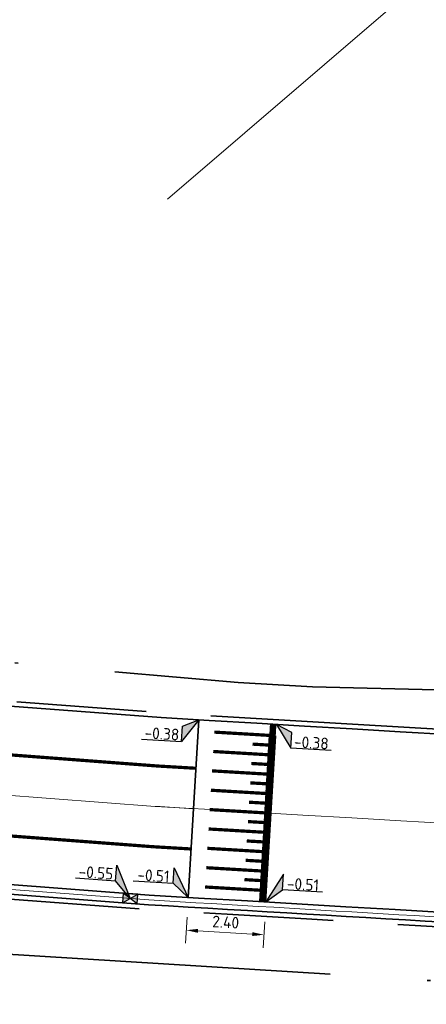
# Model space of a CAD drawing. Header units: metres. Extents: x 0 to 269924, y 0 to 933292.
# Tile 108 of 247: x 133743 to 133756, y 466521 to 466551. Entities that reach past the tile are written whole.
import ezdxf
from ezdxf import colors
from ezdxf.entities.mleader import LeaderData, LeaderLine
from ezdxf.enums import TextEntityAlignment as Align
from ezdxf.math import Vec2, Vec3

# ---------------------------------------------------------------- set-up
doc = ezdxf.new("R2010")
doc.units = ezdxf.units.M
for name, pattern in [('VH-OPSLUITBAND_150X250', [24, 16, -2, 4, -2]), ('VW-1-1_STREEP', [2, 1, -1]), ('XX-PROJECTGRENS', [18, 12, -3, 0, -3])]:
    doc.linetypes.add(name, pattern=pattern)
for name, color, linetype, lineweight in [('N-WE-KG-GRENS_PROJECT-G', 7, 'XX-PROJECTGRENS', 35), ('N-WE-VH-DREMPEL-G', 30, 'Continuous', 35), ('N-WE-VH-GOOT_STRAATBAKSTEEN-G', 170, 'Continuous', 35), ('N-WE-VH-KANTOPSLUITING_OPSLUITBAND_150X250-G', 150, 'VH-OPSLUITBAND_150X250', 35), ('N-WE-VH-KANTOPSLUITING_VOORKANTBAND-G', 50, 'Continuous', 35), ('N-WE-VH-M', 7, 'Continuous', 18), ('N-WE-VH-VERHARDING-T18', 10, 'Continuous', 18), ('N-WE-VW-MARKERING_DWARS-G', 7, 'Continuous', 35), ('N-WE-VW-MARKERING_LANGS_STREEP_11_010-G', 7, 'VW-1-1_STREEP', 13), ('X-XX-AL-HOOGTELABEL-S', 7, 'Continuous', 25)]:
    doc.layers.add(name, color=color, linetype=linetype, lineweight=lineweight)
doc.layers.add('N-WE-RI-HWA_KOLK-S', color=150, linetype='Continuous', lineweight=25, true_color=0x007fff)
doc.layers.add('X-XX-AL-HULPLIJN-G', color=30, linetype='Continuous', lineweight=18, plot=False)
doc.styles.add('NLCS-ISO', font='NLCS-ISO.ttf')
doc.styles.add('NLCS-ISO-M200-T18', font='NLCS-ISO.ttf', dxfattribs={"height": 0.36})
doc.dimstyles.new('NLCS-M200-T18-PIJL_L2_H2', dxfattribs={"dimscale": 0.2, "dimtxt": 2.5, "dimasz": 1.8, "dimexe": 2, "dimexo": 2, "dimgap": 0.7, "dimtad": 1, "dimzin": 0, "dimdsep": 46, "dimtxsty": 'NLCS-ISO-M200-T18', "dimcen": 0, "dimdle": 2, "dimclrd": 256, "dimclre": 256, "dimclrt": 10, "dimazin": 0, "dimtfac": 1, "dimtdec": 3, "dimtofl": 0, "dimtmove": 0, "dimatfit": 3, "dimfxl": 2, "dimfxlon": 1, "dimtfillclr": 256, "dimtolj": 1, "dimtzin": 0, "dimlwd": -1, "dimlwe": -1, "dimarcsym": 0})

# ---------------------------------------------------------------- blocks, each defined once
blk = doc.blocks.new('*U107')
for p, q in [((-1.99, 2.5), (-1.5, 4.85)), ((-1.5, 4.85), (0, 0)), ((-8.06, 3.77), (-1.99, 2.5)), ((0, 0), (-1.99, 2.5))]:
    blk.add_line(p, q)
blk.add_solid([(-1.5, 4.85), (0, 0), (-1.99, 2.5)])
at = {"style": 'NLCS-ISO'}
blk.add_attdef('...', text='', height=1.8, rotation=348.1492, dxfattribs=at).set_placement((-5.11, 2.72), align=Align.BOTTOM_CENTER)
blk = doc.blocks.new('*U108')
for p, q in [((0, 0), (-3.13, -2.92)), ((-2.64, -0.57), (0, 0)), ((-3.13, -2.92), (-2.64, -0.57)), ((-9.2, -1.64), (-3.13, -2.92))]:
    blk.add_line(p, q)
blk.add_solid([(-2.64, -0.57), (0, 0), (-3.13, -2.92)])
at = {"style": 'NLCS-ISO'}
blk.add_attdef('...', text='', height=1.8, rotation=348.0585, dxfattribs=at).set_placement((-6.25, -2.69), align=Align.BOTTOM_CENTER)
blk = doc.blocks.new('*D172')
at = {"layer": 'Defpoints', "color": 0, "transparency": 16777216}
for p in [(133748.315, 466524.257), (133750.711, 466524.115), (133750.651, 466523.101)]:
    blk.add_point(p, dxfattribs=at)
at = {"layer": 'N-WE-VH-M', "transparency": 16777216}
for p, q in [((133748.279, 466523.643), (133748.231, 466522.844)), ((133750.675, 466523.5), (133750.627, 466522.702)), ((133748.614, 466523.222), (133750.292, 466523.122))]:
    blk.add_line(p, q, dxfattribs=at)
for points in [[(133748.618, 466523.282), (133748.611, 466523.162), (133748.255, 466523.243)], [(133750.295, 466523.182), (133750.288, 466523.063), (133750.651, 466523.101)]]:
    blk.add_solid(points, dxfattribs=at)
at = {"layer": 'N-WE-VH-M', "color": 10, "transparency": 16777216, "insert": (133749.472, 466523.492), "char_height": 0.36, "attachment_point": 5, "rotation": 356.6038, "style": 'NLCS-ISO-M200-T18', "bg_fill": 3, "box_fill_scale": 1.1, "bg_fill_color": 256, "bg_fill_true_color": 13158600, "bg_fill_transparency": 0}
blk.add_mtext('\\A1;2.40', dxfattribs=at)
blk = doc.blocks.new('*U202')
for p, q in [((3.32, 3.84), (0, 0)), ((2.83, 1.49), (3.32, 3.84)), ((0, 0), (2.83, 1.49)), ((8.9, 0.21), (2.83, 1.49))]:
    blk.add_line(p, q)
blk.add_solid([(3.32, 3.84), (0, 0), (2.83, 1.49)])
at = {"style": 'NLCS-ISO'}
blk.add_attdef('...', text='', height=1.8, rotation=348.1492, dxfattribs=at).set_placement((5.78, 0.44), align=Align.BOTTOM_CENTER)
blk = doc.blocks.new('*U203')
for p, q in [((2.18, -1.59), (0, 0)), ((0, 0), (1.68, -3.94)), ((1.68, -3.94), (2.18, -1.59)), ((7.75, -5.22), (1.68, -3.94))]:
    blk.add_line(p, q)
blk.add_solid([(2.18, -1.59), (0, 0), (1.68, -3.94)])
at = {"style": 'NLCS-ISO'}
blk.add_attdef('...', text='', height=1.8, rotation=348.0585, dxfattribs=at).set_placement((4.63, -4.99), align=Align.BOTTOM_CENTER)
blk = doc.blocks.new('*U248')
for p, q in [((-1.99, 2.94), (-1.58, 5.31)), ((-1.58, 5.31), (0, 0)), ((-8.1, 4), (-1.99, 2.94)), ((0, 0), (-1.99, 2.94))]:
    blk.add_line(p, q)
blk.add_solid([(-1.58, 5.31), (0, 0), (-1.99, 2.94)])
at = {"style": 'NLCS-ISO'}
blk.add_attdef('...', text='', height=1.8, rotation=350.1821, dxfattribs=at).set_placement((-5.12, 3.06), align=Align.BOTTOM_CENTER)
blk = doc.blocks.new('N-SRI-KOLK_STRAAT_450X300-SO')
h = blk.add_hatch(color=256)
h.dxf.hatch_style = 1
h.paths.add_polyline_path([(0, 0), (-1.125, 0.75), (-1.125, -0.75)])
h.paths.add_polyline_path([(1.125, -0.75), (1.125, 0.75), (0, 0)])
for p, q in [((-1.125, -0.75), (1.125, 0.75)), ((1.125, -0.75), (-1.125, 0.75))]:
    blk.add_line(p, q)
at = {"flags": 128}
blk.add_lwpolyline([(-1.125, -0.75), (1.125, -0.75), (1.125, 0.75), (-1.125, 0.75)], close=True, dxfattribs=at)

msp = doc.modelspace()

# ---------------------------------------------------------------- linework, layer by layer
at = {"layer": 'N-WE-VH-DREMPEL-G'}
msp.add_lwpolyline([(133748.315, 466524.257), (133748.642, 466529.747)], dxfattribs=at)
at = {"layer": 'N-WE-VH-GOOT_STRAATBAKSTEEN-G'}
msp.add_lwpolyline([(133341.192, 466538.034), (133548.299, 466533.099), (133604.484, 466532.752, -0.012398), (133694.641, 466528.294), (133747.111, 466524.328, 0.006097), (133941.572, 466515.108, 0.02139), (134085.33, 466514.138, 0.018724), (134137.889, 466519.445, 0.007401), (134227.449, 466531.463), (134342.22, 466547.549), (134354.896, 466549.127)], format="xyb", dxfattribs=at)
at = {"layer": 'N-WE-VH-KANTOPSLUITING_OPSLUITBAND_150X250-G', "flags": 128}
for points in [[(133341.341, 466543.682), (133548.384, 466538.749), (133604.571, 466538.402, -0.012406), (133695.064, 466533.928), (133747.492, 466529.966, 0.002963), (133841.891, 466524.897)], [(133395.111, 466536.299), (133548.292, 466532.649), (133604.477, 466532.302, -0.012397), (133694.608, 466527.845), (133747.08, 466523.879, 0.001225), (133786.141, 466521.646)]]:
    msp.add_lwpolyline(points, format="xyb", dxfattribs=at)
at = {"layer": 'N-WE-VH-KANTOPSLUITING_VOORKANTBAND-G', "flags": 128}
msp.add_lwpolyline([(133341.337, 466543.533), (133548.381, 466538.599), (133604.568, 466538.252, -0.012405), (133695.052, 466533.778), (133747.482, 466529.816, 0.002963), (133841.884, 466524.747)], format="xyb", dxfattribs=at)
at = {"layer": 'N-WE-VH-KANTOPSLUITING_VOORKANTBAND-G'}
msp.add_lwpolyline([(133341.191, 466537.734), (133548.294, 466532.799), (133604.479, 466532.452, -0.012398), (133694.619, 466527.995), (133747.091, 466524.029, 0.001225), (133786.149, 466521.795, 0.0011)], format="xyb", dxfattribs=at)
at = {"layer": 'N-WE-VW-MARKERING_DWARS-G'}
for points, const_width in [([(133750.611, 466524.12), (133750.938, 466529.611)], 0.2), ([(133749.12, 466529.368), (133750.817, 466529.267)], 0.1), ([(133750.3, 466528.997), (133750.799, 466528.967)], 0.1), ([(133749.085, 466528.769), (133750.782, 466528.668)], 0.1), ([(133750.265, 466528.398), (133750.764, 466528.369)], 0.1), ([(133749.049, 466528.17), (133750.746, 466528.069)], 0.1), ([(133750.229, 466527.799), (133750.728, 466527.77)], 0.1), ([(133749.013, 466527.571), (133750.71, 466527.47)], 0.1), ([(133750.193, 466527.2), (133750.692, 466527.171)], 0.1), ([(133748.978, 466526.972), (133750.675, 466526.871)], 0.1), ([(133750.158, 466526.601), (133750.657, 466526.572)], 0.1), ([(133748.942, 466526.373), (133750.639, 466526.272)], 0.1), ([(133750.122, 466526.002), (133750.621, 466525.973)], 0.1), ([(133748.906, 466525.774), (133750.603, 466525.673)], 0.1), ([(133750.086, 466525.404), (133750.586, 466525.374)], 0.1), ([(133748.871, 466525.175), (133750.568, 466525.074)], 0.1), ([(133750.051, 466524.807), (133750.55, 466524.777)], 0.1), ([(133748.835, 466524.579), (133750.532, 466524.478)], 0.1)]:
    msp.add_lwpolyline(points, dxfattribs=dict(at, const_width=const_width))
at = {"layer": 'N-WE-VW-MARKERING_LANGS_STREEP_11_010-G', "ltscale": 5, "const_width": 0.1, "flags": 128}
for points in [[(133341.947, 466542.018), (133548.359, 466537.099), (133604.545, 466536.752, -0.012403), (133694.94, 466532.283), (133747.381, 466528.319, 0.000037), (133748.553, 466528.25)], [(133748.407, 466525.754, -0.000038), (133747.212, 466525.825), (133694.754, 466529.79, 0.0124), (133604.507, 466534.252), (133548.321, 466534.599), (133341.887, 466539.518)]]:
    msp.add_lwpolyline(points, format="xyb", dxfattribs=at)
at = {"layer": 'X-XX-AL-HULPLIJN-G'}
for points in [[(142167.677, 473782.625), (133747.672, 466545.85)], [(133750.817, 466529.267), (133750.511, 466524.126)], [(133751.017, 466529.255), (133750.711, 466524.115)]]:
    msp.add_lwpolyline(points, dxfattribs=at)
at = {"layer": 'X-XX-AL-HULPLIJN-G', "flags": 128}
msp.add_lwpolyline([(133341.337, 466543.533), (133548.381, 466538.599), (133604.568, 466538.252, -0.012405), (133695.052, 466533.778), (133747.482, 466529.816, 0.000036), (133748.642, 466529.747, 0.000036)], format="xyb", dxfattribs=at)
at = {"layer": 'X-XX-AL-HULPLIJN-G'}
for points in [[(133341.257, 466540.784), (133548.34, 466535.849), (133604.526, 466535.502, -0.012402), (133694.847, 466531.036), (133747.296, 466527.072, 0.006097), (133941.689, 466517.855, 0.021388), (134085.194, 466516.885, 0.006155), (134102.446, 466518.191, 0.006155)], [(133348.165, 466540.619), (133548.34, 466535.849), (133604.526, 466535.502, -0.012402), (133694.847, 466531.036), (133747.296, 466527.072, 0.000037), (133748.479, 466527.002, 0.000037)], [(133354.845, 466537.559), (133548.297, 466532.949), (133604.481, 466532.602, -0.012398), (133694.63, 466528.144), (133747.101, 466524.179)]]:
    msp.add_lwpolyline(points, format="xyb", dxfattribs=at)
at = {"layer": 'X-XX-AL-HULPLIJN-G', "flags": 128}
msp.add_lwpolyline([(133748.633, 466529.597), (133748.324, 466524.406)], dxfattribs=at)

# ---------------------------------------------------------------- block references
at = {"layer": 'N-WE-RI-HWA_KOLK-S', "xscale": 0.2, "yscale": 0.2, "zscale": 0.2, "rotation": 355.6781997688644}
msp.add_blockref('N-SRI-KOLK_STRAAT_450X300-SO', (133746.521, 466524.223), dxfattribs=at)
at = {"layer": 'X-XX-AL-HOOGTELABEL-S', "xscale": 0.2, "yscale": 0.2, "zscale": 0.2}
for name, p, rotation, values in [('*U108', (133748.642, 466529.747), 8.452767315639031, {'...': '-0.38'}), ('*U203', (133751.038, 466529.605), 8.452767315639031, {'...': '-0.38'}), ('*U248', (133746.521, 466524.223), 5.496071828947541, {'...': '-0.55'}), ('*U107', (133748.315, 466524.257), 8.452767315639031, {'...': '-0.51'}), ('*U202', (133750.711, 466524.115), 8.452767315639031, {'...': '-0.51'})]:
    msp.add_blockref(name, p, dxfattribs=dict(at, rotation=rotation)).add_auto_attribs(values)

# ---------------------------------------------------------------- leaders
at = {"layer": 'N-WE-VH-VERHARDING-T18'}
ml = msp.add_multileader_mtext('Standard', dxfattribs=at)
ml.set_content('', color=256, style='NLCS-ISO-M200-T18')
ml.set_leader_properties(color=256, linetype='ByLayer', lineweight=-1)
ml.build(insert=Vec2(0, 0))
ml.multileader.update_dxf_attribs({"has_dogleg": 0, "text_left_attachment_type": 5, "text_right_attachment_type": 5, "dogleg_length": 0.36, "arrow_head_size": 0.36})
ctx = ml.context
ctx.base_point, ctx.char_height, ctx.arrow_head_size, ctx.landing_gap_size, ctx.plane_origin = Vec3(135697.392, 466805.766), 0.36, 0.36, 0.18, Vec3(135695.697, 466805.189)
ctx.left_attachment, ctx.right_attachment = 5, 5
notes = []
notes.append((ctx, [(0, (0, 0, 0), (0, 0), (1, 0), 1, [])]))
ctx.mtext.insert, ctx.mtext.rotation, ctx.mtext.flow_direction = Vec3(135697.572, 466806.126), -0.147529, 5
for ctx, leaders in notes:
    for number, flags, end, landing, length, lines in leaders:
        leader = LeaderData()
        leader.index, (leader.has_last_leader_line, leader.has_dogleg_vector, leader.attachment_direction) = number, flags
        leader.last_leader_point, leader.dogleg_vector, leader.dogleg_length = Vec3(end), Vec3(landing), length
        for number, points, colour, breaks in lines:
            line = LeaderLine()
            line.index, line.vertices, line.color, line.breaks = number, Vec3.list(points), colors.encode_raw_color(colour), breaks
            leader.lines.append(line)
        ctx.leaders.append(leader)

# ---------------------------------------------------------------- next in the draw order: dimensions: what is measured, and where the dimension line sits
at = {"layer": 'N-WE-VH-M'}
dim = msp.add_aligned_dim(p1=(133748.315, 466524.257), p2=(133750.711, 466524.115), distance=-1.015, dimstyle='NLCS-M200-T18-PIJL_L2_H2', override={"dimtfill": 1}, dxfattribs=at)
dim.commit()
dim.dimension.update_dxf_attribs({"geometry": '*D172', "text_midpoint": (133749.472, 466523.492)})

# ---------------------------------------------------------------- next in the draw order: linework, layer by layer
at = {"layer": 'N-WE-KG-GRENS_PROJECT-G', "flags": 128}
msp.add_lwpolyline([(133942.152, 466524.013), (133955.533, 466522.507), (133956.145, 466521.626), (133962.811, 466521.355), (133963.543, 466522.67), (133965.054, 466522.563), (133965.551, 466521.193), (133981.5, 466520.334), (133981.565, 466520.896), (133982.028, 466520.86), (133994.134, 466520.33), (133994.151, 466519.671), (134009.067, 466519.478), (134013.911, 466519.512), (134027.732, 466519.636), (134028.693, 466519.554), (134034.796, 466519.611), (134050.86, 466519.659), (134068.501, 466520.152), (134071.254, 466520.237), (134077.26, 466520.692), (134094.041, 466522.635), (134101.385, 466523.282), (134101.428, 466523.91), (134128.995, 466527.092), (134141.938, 466528.627), (134148.421, 466529.392), (134148.476, 466529.087), (134157.108, 466530.24), (134157.762, 466530.339), (134157.953, 466529.076), (134163.706, 466529.946), (134172.69, 466531.055), (134201.838, 466535.069), (134202.197, 466534.878), (134203.304, 466535.042), (134208.161, 466535.722), (134214.682, 466536.673), (134215.15, 466536.846), (134235.766, 466539.754), (134239.587, 466540.449), (134251.117, 466542.218), (134251.536, 466542.09), (134264.479, 466543.833), (134264.487, 466544.317), (134273.56, 466545.641), (134273.608, 466545.287), (134285.679, 466546.863), (134299.118, 466548.971), (134309.192, 466550.345), (134329.805, 466553.659), (134341.526, 466555.206), (134346.97, 466556.112), (134351.977, 466556.025), (134358.949, 466556.887), (134359.186, 466557.313), (134365.426, 466557.917), (134389.225, 466560.758), (134395.395, 466561.519), (134400.633, 466562.019), (134418.638, 466563.907), (134426.404, 466566.343), (134432.472, 466567.14), (134437.532, 466567.422), (134444.848, 466568.25), (134448.277, 466568.388), (134484.594, 466572.762), (134486.539, 466572.966), (134490.599, 466573.546), (134498.499, 466574.536), (134514.318, 466576.701), (134542.397, 466581.367), (134546.702, 466582.122), (134551.593, 466582.441), (134551.871, 466583.179), (134557.906, 466584.406), (134558.276, 466584.115), (134567.36, 466586.004), (134582.717, 466588.715), (134583.108, 466588.972), (134590.444, 466590.398), (134630.038, 466598.271), (134633.264, 466598.923), (134632.087, 466604.993), (134646.051, 466607.537), (134647.414, 466607.429), (134666.972, 466611.405), (134675.342, 466617.463), (134674.819, 466607.593), (134696.995, 466610.537), (134702.172, 466611.327), (134706.525, 466612.071), (134709.085, 466612.323), (134712.087, 466612.776), (134715, 466613.203), (134716.349, 466613.229), (134723.364, 466613.968), (134738.981, 466616.639), (134746.062, 466617.28), (134746.09, 466616.641), (134760.121, 466618.861), (134759.993, 466619.829), (134768.446, 466621.137), (134784.615, 466623.738), (134787.541, 466625.072), (134796.772, 466626.479), (134796.899, 466625.715), (134813.878, 466628.545), (134820.226, 466629.584), (134847.68, 466634.234), (134881.79, 466639.204), (134881.926, 466639.532), (134884.43, 466640.009), (134893.797, 466641.711), (134903.085, 466643.328), (134904.138, 466643.527), (134920.265, 466646.374), (134921.332, 466646.578), (134937.367, 466649.518), (134938.501, 466649.708), (134961.555, 466654.096), (134967.764, 466655.262), (134974.722, 466656.563), (134984.23, 466658.491), (134992.023, 466659.998), (134995.809, 466660.766), (135000.442, 466661.693), (135009.695, 466663.648), (135010.659, 466663.869), (135018.832, 466665.618), (135021.92, 466666.314), (135034.093, 466668.943), (135034.161, 466668.769), (135043.8, 466670.832), (135059.084, 466674.02), (135068.771, 466676.078), (135083.089, 466679.034), (135091.902, 466680.993), (135097.488, 466682.166), (135104.831, 466683.651), (135116.534, 466686.231), (135119.892, 466686.792), (135126.3, 466688.013), (135127.347, 466688.196), (135130.448, 466688.891), (135135.602, 466689.887), (135140.19, 466691.518), (135166.592, 466696.94), (135182.368, 466700.724), (135201.902, 466704.748), (135203.941, 466705.082), (135209.867, 466705.957), (135217.801, 466707.782), (135228.821, 466709.933), (135242.391, 466712.598), (135277.698, 466719.723), (135279.457, 466720.111), (135279.55, 466721.578), (135288.178, 466723.073), (135350.963, 466735.305), (135501.986, 466763.685), (135501.162, 466761.839), (135525.132, 466766.833), (135533.639, 466768.672), (135569.042, 466775.188), (135582.767, 466777.378), (135584.022, 466777.634), (135585.675, 466776.264, 0.01918), (135652.451, 466792.01), (135652.891, 466793.457), (135660.981, 466795.919), (135661.574, 466796.074), (135664.481, 466796.836), (135665.946, 466796.651), (135673.558, 466799.328), (135680.977, 466801.739), (135687.276, 466804.201), (135692.547, 466806.295), (135705.432, 466809.743), (135712.094, 466810.706), (135728.145, 466817.035), (135760.285, 466825.832), (135773.458, 466829.179), (135789.116, 466834.08), (135813.029, 466842.892), (135823.352, 466846.718), (135839.426, 466852.91), (135860.96, 466860.89), (135867.928, 466863.26), (135895.199, 466872.784), (135899.312, 466861.8), (135873.359, 466852.082), (135873.188, 466848.843), (135867.814, 466846.669), (135856.104, 466842.036), (135847.253, 466838.505), (135830.033, 466832.514), (135818.854, 466828.652), (135812.865, 466826.949), (135808.959, 466825.804), (135805.053, 466824.658), (135770.731, 466814.307), (135766.971, 466812.016), (135761.879, 466808.079), (135757.591, 466807.133), (135743.839, 466803.566), (135724.075, 466798.35), (135721.275, 466798.229), (135720.422, 466801.401), (135715.133, 466799.834), (135698.553, 466794.754), (135698.279, 466793.693), (135686.038, 466790.352), (135686.038, 466789.248), (135686.038, 466787.562), (135681.985, 466786.092), (135677.719, 466785.319), (135623.458, 466770.711), (135607.41, 466767.662), (135584.355, 466763.142), (135577.091, 466761.475), (135570.47, 466760.803), (135524.714, 466753.103), (135522.642, 466752.878), (135515.666, 466751.661), (135498.388, 466748.218), (135460.498, 466741.759), (135438.515, 466737.953), (135402.134, 466731.048), (135401.842, 466732.671), (135396.111, 466731.637), (135390.927, 466730.659), (135374.008, 466727.423), (135342.463, 466720.896), (135337.831, 466720.249), (135332.781, 466719.412), (135316.41, 466716.549), (135312.764, 466716.512), (135301.04, 466714.003), (135296.667, 466713.077), (135288.078, 466711.338), (135288.031, 466710.414), (135288.066, 466708.643), (135283.612, 466707.738), (135244.114, 466700.084), (135242.59, 466702.114), (135218.779, 466697.088), (135216.4, 466696.736), (135207.126, 466694.996), (135197.842, 466693.22), (135196.987, 466690.777), (135188.214, 466689.009), (135186.218, 466690.919), (135157.953, 466685.339), (135157.545, 466682.623), (135152.388, 466681.564), (135151.517, 466683.806), (135135.729, 466680.62), (135134.464, 466677.149), (135128.184, 466675.854), (135125.788, 466678.571), (135109.606, 466675.114), (135107.871, 466673.543), (135107.871, 466672.134), (135099.469, 466670.442), (135080.265, 466666.625), (135079.406, 466666.151), (135069.61, 466664.202), (135057.638, 466661.759), (135035.803, 466657.155), (135033.723, 466658.689), (135013.618, 466654.679), (135014.198, 466652.086), (135012.612, 466651.731), (135012.176, 466654.16), (134999.525, 466651.581), (134981.058, 466648.065), (134978.74, 466647.609), (134978.586, 466647.723), (134973.29, 466646.777), (134967.912, 466645.754), (134966.071, 466645.409), (134952.75, 466642.776), (134952.592, 466643.577), (134951.246, 466643.315), (134944.955, 466642.097), (134940.872, 466641.345), (134939.907, 466640.789), (134925.329, 466637.906), (134925.171, 466637.877), (134925.333, 466636.966), (134925.553, 466635.733), (134922.159, 466635.157), (134921.983, 466636.201), (134920.712, 466635.973), (134906.644, 466633.431), (134906.509, 466633.768), (134899.927, 466632.517), (134896.041, 466630.574), (134862.297, 466626.202), (134861.423, 466623.924), (134854.723, 466622.819), (134853.222, 466624.597), (134834.721, 466621.381), (134818.755, 466618.638), (134803.128, 466616.182), (134801.097, 466614.744), (134787.48, 466613.242), (134768.983, 466610.888), (134755.14, 466609.258), (134754.957, 466609.237), (134754.786, 466610.217), (134731.872, 466606.359), (134713.4, 466603.055), (134699.607, 466600.717), (134685.428, 466598.156), (134675.878, 466596.194), (134672.276, 466595.656), (134668.91, 466595.016), (134645.926, 466591.058), (134638.577, 466590.001), (134611.474, 466584.899), (134601.717, 466583.131), (134600.6, 466582.901), (134592.762, 466581.44), (134575.118, 466578.109), (134569.726, 466577.127), (134558.057, 466574.923), (134547.369, 466573.132), (134538.23, 466571.522), (134531.355, 466570.551), (134524.272, 466569.346), (134519.026, 466568.326), (134515.39, 466567.719), (134505.384, 466563.341), (134500.986, 466562.643), (134495.881, 466561.909), (134495.823, 466562.312), (134492.204, 466563.642), (134484.398, 466562.518), (134478.905, 466561.786), (134469.843, 466560.533), (134464.536, 466559.742), (134456.919, 466558.745), (134448.033, 466557.687), (134433.208, 466556.61), (134412.104, 466554.577), (134407.553, 466554.101), (134387.467, 466551.741), (134381.785, 466550.955), (134364.962, 466548.659), (134360.191, 466548.481), (134354.944, 466547.628), (134324.113, 466542.837), (134319.685, 466541.923), (134312.466, 466540.844), (134307.061, 466539.9), (134305.527, 466540.739), (134283.993, 466537.831), (134278.004, 466536.268), (134260.392, 466533.941), (134253.899, 466532.65), (134244.867, 466531.618), (134227.961, 466528.835), (134196.876, 466524.748), (134191.294, 466524.652), (134189.441, 466519.487), (134180.543, 466523.251), (134138.079, 466517.961), (134135.279, 466517.668), (134120.646, 466515.791), (134115.858, 466514.998), (134094.415, 466512.788), (134094.483, 466512.133), (134077.905, 466510.692), (134056.132, 466509.19), (134043.898, 466509.02), (134033.049, 466509.242), (134023.923, 466509.529), (134011.048, 466510.262), (134011.12, 466510.989), (133978.031, 466511.971), (133977.492, 466511.386), (133976.525, 466511.415), (133970.93, 466511.61), (133940.859, 466512.853), (133936.339, 466513.04), (133926.354, 466513.566), (133918.767, 466513.929), (133914.845, 466514.016), (133909.555, 466514.279), (133907.78, 466514.373), (133898.183, 466514.701), (133889.291, 466514.99), (133877.411, 466515.387), (133865.169, 466516.189), (133858.598, 466516.511), (133853.557, 466516.784), (133840.824, 466517.534), (133833.647, 466517.757), (133833.706, 466517.421), (133832.853, 466517.458), (133826.979, 466517.575), (133808.076, 466518.296), (133803.308, 466518.179), (133802.56, 466518.555), (133780.072, 466520.153), (133779.6, 466519.291), (133774.066, 466519.538), (133773.735, 466520.559), (133740.527, 466522.642), (133713.376, 466524.159), (133705.703, 466524.636), (133705.709, 466526.266), (133685.059, 466527.583), (133660.563, 466529.253), (133639.129, 466529.346), (133622.453, 466530.286), (133616.388, 466530.543), (133614.494, 466530.624), (133604.393, 466531.597), (133597.464, 466531.465), (133574.3, 466531.955), (133566.695, 466531.543), (133561.32, 466531.616), (133554.142, 466531.627), (133545.309, 466531.719), (133535.509, 466531.795), (133530.483, 466531.897), (133499.098, 466532.845), (133498.91, 466530.624), (133497.604, 466522.359), (133448.566, 466524.379), (133448.421, 466522.59), (133414.567, 466524.034), (133414.497, 466533.241), (133401.904, 466533.723), (133353.812, 466535.745), (133352.26, 466536.139), (133333.107, 466536.524), (133333.343, 466545.829), (133369.152, 466544.714), (133381.325, 466544.396), (133400.699, 466543.637), (133404.005, 466543.551), (133435.456, 466542.61), (133435.456, 466542.277), (133451.526, 466541.628), (133467.883, 466541.235), (133477.659, 466542.034), (133509.103, 466541.442), (133515.138, 466541.284), (133519.939, 466540.992), (133525.525, 466540.798), (133532.518, 466540.097), (133548.147, 466539.778), (133548.297, 466540.601), (133555.22, 466540.722), (133564.265, 466540.558), (133565.06, 466540.188), (133570.074, 466540.025), (133574.07, 466539.875), (133576.623, 466539.795), (133577.163, 466540.007), (133601.21, 466539.677), (133602.809, 466541.635), (133610.483, 466541.448), (133611.878, 466539.353), (133618.8, 466539.154), (133622.331, 466538.943), (133622.362, 466539.485), (133627.247, 466539.274), (133627.305, 466538.709), (133642.487, 466537.733), (133654.92, 466537.235), (133674.71, 466536.649), (133674.766, 466536.962), (133682.638, 466536.639), (133685.084, 466535.631), (133701.924, 466534.36), (133703.6, 466534.856), (133708.504, 466534.396), (133731.895, 466532.391), (133737.992, 466531.942), (133749.854, 466530.901), (133752.15, 466530.77), (133756.921, 466530.655), (133767.535, 466530.109), (133779.853, 466530.016), (133787.77, 466529.934), (133810.905, 466528.967), (133832.384, 466528.238), (133837.192, 466527.837), (133897.841, 466525.036)], format="xyb", close=True, dxfattribs=at)
at = {"layer": 'X-XX-AL-HULPLIJN-G'}
msp.add_lwpolyline([(133346.847, 466537.75), (133548.297, 466532.949), (133604.481, 466532.602, -0.012398), (133694.63, 466528.144), (133747.101, 466524.179, 0.000968), (133777.966, 466522.398, 0.005129), (133941.566, 466514.958, 0.02139), (134085.337, 466513.988, 0.018724), (134137.908, 466519.296, 0.002454), (134167.645, 466522.987)], format="xyb", dxfattribs=at)

doc.saveas('drawing.dxf')
